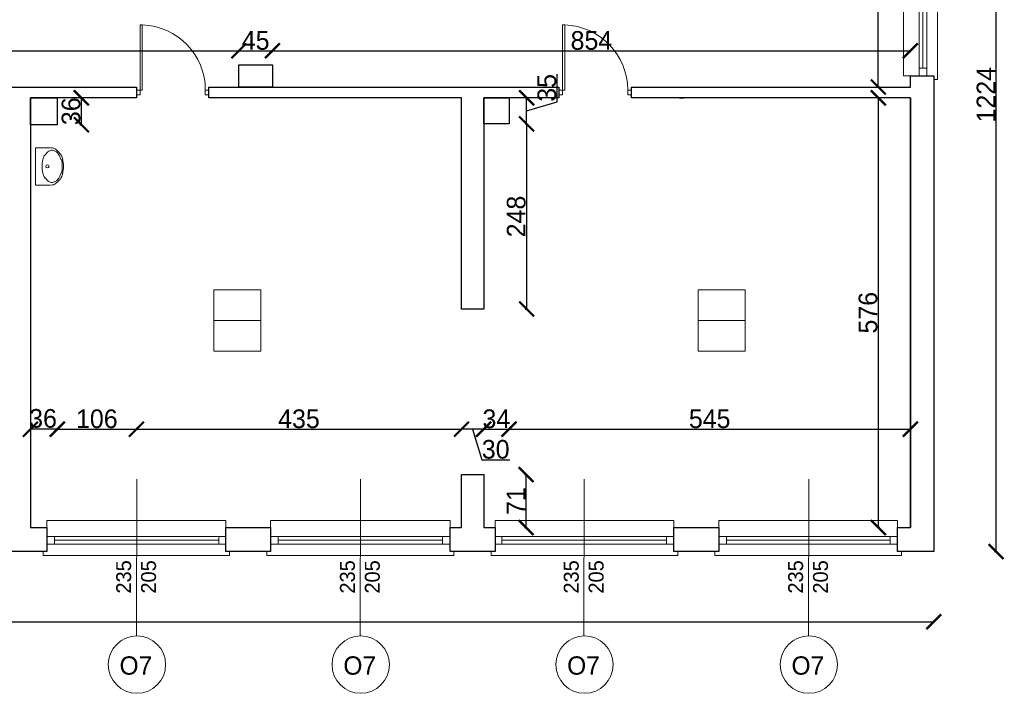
# Model space of a CAD drawing. Header units: centimetres. Extents: x -17621 to 77377, y -18613 to 66.
# Tile 160 of 173: x 51240 to 52559, y -17148 to -16246. Entities that reach past the tile are written whole.
import ezdxf

# ---------------------------------------------------------------- set-up
doc = ezdxf.new("R2010")
doc.units = ezdxf.units.CM
doc.layers.add('0-wymiarowanie rys.CAD', color=5, linetype='Continuous', lineweight=0, true_color=0x0000ff)
for name, color, linetype, lineweight in [('a_drzwi i okna', 2, 'Continuous', 0), ('a_inwentaryzacja', 141, 'Continuous', 0), ('a_wymiarowanie', 211, 'Continuous', 0), ('drzwi', 2, 'Continuous', 0), ('pomieszczenia', 191, 'Continuous', 5)]:
    doc.layers.add(name, color=color, linetype=linetype, lineweight=lineweight)
for name, color, linetype in [('PDF4_A220 ŚCIANY WEWNĘTRZNE', 7, 'Continuous'), ('PDF4_A310 STOLARKA ZEWNĘTRZNA', 7, 'Continuous'), ('PDF4_A720 MEBLE', 7, 'Continuous')]:
    doc.layers.add(name, color=color, linetype=linetype)
doc.styles.add('PDF Century Gothic', font='GOTHIC.TTF')
doc.dimstyles.new('ISO-25', dxfattribs={"dimtxt": 25, "dimasz": 20, "dimexe": 0.6, "dimexo": 0.375, "dimtad": 1, "dimdec": 0, "dimtxsty": 'PDF Century Gothic', "dimblk": 'ARCHTICK', "dimcen": 2.5, "dimadec": 1, "dimazin": 0, "dimtfac": 1, "dimtdec": 0, "dimtmove": 0, "dimatfit": 3, "dimldrblk": 'ARCHTICK', "dimfxl": 2, "dimfxlon": 1, "dimarcsym": 0})

# ---------------------------------------------------------------- blocks, each defined once
blk = doc.blocks.new('_ArchTick')
at = {"color": 0, "linetype": 'ByBlock', "const_width": 0.15}
blk.add_lwpolyline([(-0.5, -0.5), (0.5, 0.5)], dxfattribs=at)
blk = doc.blocks.new('*D263')
at = {"layer": 'a_wymiarowanie', "color": 0, "lineweight": -2, "transparency": 16777216}
for p, q in [((50061.6, -16289.2), (50061.6, -16286.6)), ((51533.6, -16289.2), (51533.6, -16286.6)), ((50061.6, -16287.2), (51533.6, -16287.2))]:
    blk.add_line(p, q, dxfattribs=at)
at = {"layer": 'Defpoints', "color": 0, "transparency": 16777216}
for p in [(51533.6, -16287.2), (50061.6, -16305.8), (51533.6, -16305.8)]:
    blk.add_point(p, dxfattribs=at)
at = {"layer": 'a_wymiarowanie', "color": 0, "lineweight": -2, "transparency": 16777216, "xscale": 20, "yscale": 20, "zscale": 20, "rotation": 180}
blk.add_blockref('_ArchTick', (50061.6, -16287.2), dxfattribs=at)
at = {"layer": 'a_wymiarowanie', "color": 0, "lineweight": -2, "transparency": 16777216, "xscale": 20, "yscale": 20, "zscale": 20}
blk.add_blockref('_ArchTick', (51533.6, -16287.2), dxfattribs=at)
at = {"layer": 'a_wymiarowanie', "color": 0, "lineweight": 0, "transparency": 16777216, "insert": (50797.6, -16273.5), "char_height": 25, "attachment_point": 5, "style": 'PDF Century Gothic'}
blk.add_mtext('1472', dxfattribs=at)
blk = doc.blocks.new('*D285')
at = {"layer": 'a_wymiarowanie', "color": 0, "lineweight": -2, "transparency": 16777216}
for p, q in [((51533.6, -16289.2), (51533.6, -16286.6)), ((51578.6, -16289.2), (51578.6, -16286.6)), ((51533.6, -16287.2), (51578.6, -16287.2))]:
    blk.add_line(p, q, dxfattribs=at)
at = {"layer": 'Defpoints', "color": 0, "transparency": 16777216}
for p in [(51578.6, -16287.2), (51533.6, -16305.8), (51578.6, -16305.8)]:
    blk.add_point(p, dxfattribs=at)
at = {"layer": 'a_wymiarowanie', "color": 0, "lineweight": -2, "transparency": 16777216, "xscale": 20, "yscale": 20, "zscale": 20, "rotation": 180}
blk.add_blockref('_ArchTick', (51533.6, -16287.2), dxfattribs=at)
at = {"layer": 'a_wymiarowanie', "color": 0, "lineweight": -2, "transparency": 16777216, "xscale": 20, "yscale": 20, "zscale": 20}
blk.add_blockref('_ArchTick', (51578.6, -16287.2), dxfattribs=at)
at = {"layer": 'a_wymiarowanie', "color": 0, "lineweight": 0, "transparency": 16777216, "insert": (51556.1, -16273.5), "char_height": 25, "attachment_point": 5, "style": 'PDF Century Gothic'}
blk.add_mtext('45', dxfattribs=at)
blk = doc.blocks.new('*D286')
at = {"layer": 'a_wymiarowanie', "color": 0, "lineweight": -2, "transparency": 16777216}
for p, q in [((51578.6, -16289.2), (51578.6, -16286.6)), ((52433, -16289.2), (52433, -16286.6)), ((51578.6, -16287.2), (52433, -16287.2))]:
    blk.add_line(p, q, dxfattribs=at)
at = {"layer": 'Defpoints', "color": 0, "transparency": 16777216}
for p in [(52433, -16287.2), (51578.6, -16305.8), (52433, -16328.2)]:
    blk.add_point(p, dxfattribs=at)
at = {"layer": 'a_wymiarowanie', "color": 0, "lineweight": -2, "transparency": 16777216, "xscale": 20, "yscale": 20, "zscale": 20, "rotation": 180}
blk.add_blockref('_ArchTick', (51578.6, -16287.2), dxfattribs=at)
at = {"layer": 'a_wymiarowanie', "color": 0, "lineweight": -2, "transparency": 16777216, "xscale": 20, "yscale": 20, "zscale": 20}
blk.add_blockref('_ArchTick', (52433, -16287.2), dxfattribs=at)
at = {"layer": 'a_wymiarowanie', "color": 0, "lineweight": 0, "transparency": 16777216, "insert": (52005.8, -16273.5), "char_height": 25, "attachment_point": 5, "style": 'PDF Century Gothic'}
blk.add_mtext('854', dxfattribs=at)
blk = doc.blocks.new('*D47')
at = {"layer": 'a_wymiarowanie', "color": 0, "lineweight": -2, "transparency": 16777216}
for p, q in [((52392.1, -16350.2), (52389.5, -16350.2)), ((52390.1, -16350.2), (52390.1, -16925.9)), ((52392.1, -16925.9), (52389.5, -16925.9))]:
    blk.add_line(p, q, dxfattribs=at)
at = {"layer": 'Defpoints', "color": 0, "transparency": 16777216}
for p in [(52433, -16350.2), (52390.1, -16925.9), (52433, -16925.9)]:
    blk.add_point(p, dxfattribs=at)
at = {"layer": 'a_wymiarowanie', "color": 0, "lineweight": -2, "transparency": 16777216, "xscale": 20, "yscale": 20, "zscale": 20}
for p, rotation in [((52390.1, -16350.2), 90), ((52390.1, -16925.9), 270)]:
    blk.add_blockref('_ArchTick', p, dxfattribs=dict(at, rotation=rotation))
at = {"layer": 'a_wymiarowanie', "color": 0, "lineweight": 0, "transparency": 16777216, "insert": (52376.4, -16638.1), "char_height": 25, "attachment_point": 5, "rotation": 90, "style": 'PDF Century Gothic'}
blk.add_mtext('576', dxfattribs=at)
blk = doc.blocks.new('*D48')
at = {"layer": 'a_wymiarowanie', "color": 0, "lineweight": -2, "transparency": 16777216}
for p, q in [((51861.5, -16792.1), (51861.5, -16794.7)), ((51861.5, -16794.1), (51895.5, -16794.1)), ((51895.5, -16792.1), (51895.5, -16794.7))]:
    blk.add_line(p, q, dxfattribs=at)
at = {"layer": 'Defpoints', "color": 0, "transparency": 16777216}
for p in [(51861.5, -16761.7), (51895.5, -16761.7), (51895.5, -16794.1)]:
    blk.add_point(p, dxfattribs=at)
at = {"layer": 'a_wymiarowanie', "color": 0, "lineweight": -2, "transparency": 16777216, "xscale": 20, "yscale": 20, "zscale": 20, "rotation": 180}
blk.add_blockref('_ArchTick', (51861.5, -16794.1), dxfattribs=at)
at = {"layer": 'a_wymiarowanie', "color": 0, "lineweight": -2, "transparency": 16777216, "xscale": 20, "yscale": 20, "zscale": 20}
blk.add_blockref('_ArchTick', (51895.5, -16794.1), dxfattribs=at)
at = {"layer": 'a_wymiarowanie', "color": 0, "lineweight": 0, "transparency": 16777216, "insert": (51878.5, -16780.3), "char_height": 25, "attachment_point": 5, "style": 'PDF Century Gothic'}
blk.add_mtext('34', dxfattribs=at)
blk = doc.blocks.new('*D49')
at = {"layer": 'a_wymiarowanie', "color": 0, "lineweight": -2, "transparency": 16777216}
for p, q in [((51895.5, -16792.1), (51895.5, -16794.7)), ((51895.5, -16794.1), (52433, -16794.1)), ((52433, -16792.1), (52433, -16794.7))]:
    blk.add_line(p, q, dxfattribs=at)
at = {"layer": 'Defpoints', "color": 0, "transparency": 16777216}
for p in [(52433, -16726.7), (51895.5, -16761.7), (52433, -16794.1)]:
    blk.add_point(p, dxfattribs=at)
at = {"layer": 'a_wymiarowanie', "color": 0, "lineweight": -2, "transparency": 16777216, "xscale": 20, "yscale": 20, "zscale": 20, "rotation": 180}
blk.add_blockref('_ArchTick', (51895.5, -16794.1), dxfattribs=at)
at = {"layer": 'a_wymiarowanie', "color": 0, "lineweight": -2, "transparency": 16777216, "xscale": 20, "yscale": 20, "zscale": 20}
blk.add_blockref('_ArchTick', (52433, -16794.1), dxfattribs=at)
at = {"layer": 'a_wymiarowanie', "color": 0, "lineweight": 0, "transparency": 16777216, "insert": (52164.2, -16780.3), "char_height": 25, "attachment_point": 5, "style": 'PDF Century Gothic'}
blk.add_mtext('545', dxfattribs=at)
blk = doc.blocks.new('*D50')
at = {"layer": 'a_wymiarowanie', "color": 0, "lineweight": -2, "transparency": 16777216}
for p, q in [((51831.8, -16792.1), (51831.8, -16794.7)), ((51861.5, -16794.1), (51831.8, -16794.1)), ((51846.6, -16794.1), (51858.9, -16835)), ((51861.5, -16792.1), (51861.5, -16794.7)), ((51858.9, -16835), (51896.4, -16835))]:
    blk.add_line(p, q, dxfattribs=at)
at = {"layer": 'Defpoints', "color": 0, "transparency": 16777216}
for p in [(51831.8, -16726.7), (51861.5, -16761.7), (51831.8, -16794.1)]:
    blk.add_point(p, dxfattribs=at)
at = {"layer": 'a_wymiarowanie', "color": 0, "lineweight": -2, "transparency": 16777216, "xscale": 20, "yscale": 20, "zscale": 20, "rotation": 180}
blk.add_blockref('_ArchTick', (51831.8, -16794.1), dxfattribs=at)
at = {"layer": 'a_wymiarowanie', "color": 0, "lineweight": -2, "transparency": 16777216, "xscale": 20, "yscale": 20, "zscale": 20}
blk.add_blockref('_ArchTick', (51861.5, -16794.1), dxfattribs=at)
at = {"layer": 'a_wymiarowanie', "color": 0, "lineweight": 0, "transparency": 16777216, "insert": (51877.6, -16821.2), "char_height": 25, "attachment_point": 5, "style": 'PDF Century Gothic'}
blk.add_mtext('30', dxfattribs=at)
blk = doc.blocks.new('*D51')
at = {"layer": 'a_wymiarowanie', "color": 0, "lineweight": -2, "transparency": 16777216}
for p, q in [((51254.4, -16792.1), (51254.4, -16794.7)), ((51290.4, -16794.1), (51254.4, -16794.1)), ((51290.4, -16792.1), (51290.4, -16794.7))]:
    blk.add_line(p, q, dxfattribs=at)
at = {"layer": 'Defpoints', "color": 0, "transparency": 16777216}
for p in [(51254.4, -16762.7), (51290.4, -16762.7), (51254.4, -16794.1)]:
    blk.add_point(p, dxfattribs=at)
at = {"layer": 'a_wymiarowanie', "color": 0, "lineweight": -2, "transparency": 16777216, "xscale": 20, "yscale": 20, "zscale": 20, "rotation": 180}
blk.add_blockref('_ArchTick', (51254.4, -16794.1), dxfattribs=at)
at = {"layer": 'a_wymiarowanie', "color": 0, "lineweight": -2, "transparency": 16777216, "xscale": 20, "yscale": 20, "zscale": 20}
blk.add_blockref('_ArchTick', (51290.4, -16794.1), dxfattribs=at)
at = {"layer": 'a_wymiarowanie', "color": 0, "lineweight": 0, "transparency": 16777216, "insert": (51271.3, -16779.8), "char_height": 25, "attachment_point": 5, "style": 'PDF Century Gothic'}
blk.add_mtext('36', dxfattribs=at)
blk = doc.blocks.new('*D52')
at = {"layer": 'a_wymiarowanie', "color": 0, "lineweight": -2, "transparency": 16777216}
for p, q in [((51290.4, -16792.1), (51290.4, -16794.7)), ((51290.4, -16794.1), (51396.4, -16794.1)), ((51396.4, -16792.1), (51396.4, -16794.7))]:
    blk.add_line(p, q, dxfattribs=at)
at = {"layer": 'Defpoints', "color": 0, "transparency": 16777216}
for p in [(51396.4, -16726.7), (51290.4, -16762.7), (51396.4, -16794.1)]:
    blk.add_point(p, dxfattribs=at)
at = {"layer": 'a_wymiarowanie', "color": 0, "lineweight": -2, "transparency": 16777216, "xscale": 20, "yscale": 20, "zscale": 20, "rotation": 180}
blk.add_blockref('_ArchTick', (51290.4, -16794.1), dxfattribs=at)
at = {"layer": 'a_wymiarowanie', "color": 0, "lineweight": -2, "transparency": 16777216, "xscale": 20, "yscale": 20, "zscale": 20}
blk.add_blockref('_ArchTick', (51396.4, -16794.1), dxfattribs=at)
at = {"layer": 'a_wymiarowanie', "color": 0, "lineweight": 0, "transparency": 16777216, "insert": (51343.4, -16780.3), "char_height": 25, "attachment_point": 5, "style": 'PDF Century Gothic'}
blk.add_mtext('106', dxfattribs=at)
blk = doc.blocks.new('*D53')
at = {"layer": 'a_wymiarowanie', "color": 0, "lineweight": -2, "transparency": 16777216}
for p, q in [((51396.4, -16792.1), (51396.4, -16794.7)), ((51396.4, -16794.1), (51831.8, -16794.1)), ((51831.8, -16792.1), (51831.8, -16794.7))]:
    blk.add_line(p, q, dxfattribs=at)
at = {"layer": 'Defpoints', "color": 0, "transparency": 16777216}
for p in [(51396.4, -16726.7), (51831.8, -16726.7), (51831.8, -16794.1)]:
    blk.add_point(p, dxfattribs=at)
at = {"layer": 'a_wymiarowanie', "color": 0, "lineweight": -2, "transparency": 16777216, "xscale": 20, "yscale": 20, "zscale": 20, "rotation": 180}
blk.add_blockref('_ArchTick', (51396.4, -16794.1), dxfattribs=at)
at = {"layer": 'a_wymiarowanie', "color": 0, "lineweight": -2, "transparency": 16777216, "xscale": 20, "yscale": 20, "zscale": 20}
blk.add_blockref('_ArchTick', (51831.8, -16794.1), dxfattribs=at)
at = {"layer": 'a_wymiarowanie', "color": 0, "lineweight": 0, "transparency": 16777216, "insert": (51614.1, -16780.3), "char_height": 25, "attachment_point": 5, "style": 'PDF Century Gothic'}
blk.add_mtext('435', dxfattribs=at)
blk = doc.blocks.new('*D325')
at = {"layer": 'a_wymiarowanie', "color": 0, "lineweight": -2, "transparency": 16777216}
for p, q in [((51917, -16385.2), (51919.6, -16385.2)), ((51919, -16385.2), (51919, -16633.1)), ((51917, -16633.1), (51919.6, -16633.1))]:
    blk.add_line(p, q, dxfattribs=at)
at = {"layer": 'Defpoints', "color": 0, "transparency": 16777216}
for p in [(51861.5, -16385.2), (51861.5, -16633.1), (51919, -16633.1)]:
    blk.add_point(p, dxfattribs=at)
at = {"layer": 'a_wymiarowanie', "color": 0, "lineweight": -2, "transparency": 16777216, "xscale": 20, "yscale": 20, "zscale": 20}
for p, rotation in [((51919, -16385.2), 90), ((51919, -16633.1), 270)]:
    blk.add_blockref('_ArchTick', p, dxfattribs=dict(at, rotation=rotation))
at = {"layer": 'a_wymiarowanie', "color": 0, "lineweight": 0, "transparency": 16777216, "insert": (51905.2, -16509.2), "char_height": 25, "attachment_point": 5, "rotation": 90, "style": 'PDF Century Gothic'}
blk.add_mtext('248', dxfattribs=at)
blk = doc.blocks.new('*D326')
at = {"layer": 'a_wymiarowanie', "color": 0, "lineweight": -2, "transparency": 16777216}
for p, q in [((51959.9, -16355.4), (51959.9, -16318.4)), ((51917, -16350.2), (51919.6, -16350.2)), ((51919, -16385.2), (51919, -16350.2)), ((51919, -16367.7), (51959.9, -16355.4)), ((51917, -16385.2), (51919.6, -16385.2))]:
    blk.add_line(p, q, dxfattribs=at)
at = {"layer": 'Defpoints', "color": 0, "transparency": 16777216}
for p in [(51895.5, -16350.2), (51919, -16350.2), (51861.5, -16385.2)]:
    blk.add_point(p, dxfattribs=at)
at = {"layer": 'a_wymiarowanie', "color": 0, "lineweight": -2, "transparency": 16777216, "xscale": 20, "yscale": 20, "zscale": 20}
for p, rotation in [((51919, -16350.2), 90), ((51919, -16385.2), 270)]:
    blk.add_blockref('_ArchTick', p, dxfattribs=dict(at, rotation=rotation))
at = {"layer": 'a_wymiarowanie', "color": 0, "lineweight": 0, "transparency": 16777216, "insert": (51946.2, -16336.9), "char_height": 25, "attachment_point": 5, "rotation": 90, "style": 'PDF Century Gothic'}
blk.add_mtext('35', dxfattribs=at)
blk = doc.blocks.new('*D327')
at = {"layer": 'a_wymiarowanie', "color": 0, "lineweight": -2, "transparency": 16777216}
for p, q in [((51916.3, -16854.9), (51918.9, -16854.9)), ((51918.3, -16925.9), (51918.3, -16854.9)), ((51916.3, -16925.9), (51918.9, -16925.9))]:
    blk.add_line(p, q, dxfattribs=at)
at = {"layer": 'Defpoints', "color": 0, "transparency": 16777216}
for p in [(51861.5, -16854.9), (51918.3, -16854.9), (51861.5, -16925.9)]:
    blk.add_point(p, dxfattribs=at)
at = {"layer": 'a_wymiarowanie', "color": 0, "lineweight": -2, "transparency": 16777216, "xscale": 20, "yscale": 20, "zscale": 20}
for p, rotation in [((51918.3, -16854.9), 90), ((51918.3, -16925.9), 270)]:
    blk.add_blockref('_ArchTick', p, dxfattribs=dict(at, rotation=rotation))
at = {"layer": 'a_wymiarowanie', "color": 0, "lineweight": 0, "transparency": 16777216, "insert": (51904.8, -16890.4), "char_height": 25, "attachment_point": 5, "rotation": 90, "style": 'PDF Century Gothic'}
blk.add_mtext('71', dxfattribs=at)
blk = doc.blocks.new('*D328')
at = {"layer": 'a_wymiarowanie', "color": 0, "lineweight": -2, "transparency": 16777216}
for p, q in [((51320.7, -16350.2), (51323.3, -16350.2)), ((51322.7, -16386.2), (51322.7, -16350.2)), ((51320.7, -16386.2), (51323.3, -16386.2))]:
    blk.add_line(p, q, dxfattribs=at)
at = {"layer": 'Defpoints', "color": 0, "transparency": 16777216}
for p in [(51290.4, -16350.2), (51322.7, -16350.2), (51290.4, -16386.2)]:
    blk.add_point(p, dxfattribs=at)
at = {"layer": 'a_wymiarowanie', "color": 0, "lineweight": -2, "transparency": 16777216, "xscale": 20, "yscale": 20, "zscale": 20}
for p, rotation in [((51322.7, -16350.2), 90), ((51322.7, -16386.2), 270)]:
    blk.add_blockref('_ArchTick', p, dxfattribs=dict(at, rotation=rotation))
at = {"layer": 'a_wymiarowanie', "color": 0, "lineweight": 0, "transparency": 16777216, "insert": (51308.9, -16368.2), "char_height": 25, "attachment_point": 5, "rotation": 90, "style": 'PDF Century Gothic'}
blk.add_mtext('36', dxfattribs=at)
blk = doc.blocks.new('*D271')
at = {"layer": 'a_wymiarowanie', "color": 0, "lineweight": -2, "transparency": 16777216}
for p, q in [((52392.1, -15766), (52389.5, -15766)), ((52390.1, -16335.8), (52390.1, -15766)), ((52392.1, -16335.8), (52389.5, -16335.8))]:
    blk.add_line(p, q, dxfattribs=at)
at = {"layer": 'Defpoints', "color": 0, "transparency": 16777216}
for p in [(52390.1, -15766), (52433, -15766), (52433, -16335.8)]:
    blk.add_point(p, dxfattribs=at)
at = {"layer": 'a_wymiarowanie', "color": 0, "lineweight": -2, "transparency": 16777216, "xscale": 20, "yscale": 20, "zscale": 20}
for p, rotation in [((52390.1, -15766), 90), ((52390.1, -16335.8), 270)]:
    blk.add_blockref('_ArchTick', p, dxfattribs=dict(at, rotation=rotation))
at = {"layer": 'a_wymiarowanie', "color": 0, "lineweight": 0, "transparency": 16777216, "insert": (52376.4, -16050.9), "char_height": 25, "attachment_point": 5, "rotation": 90, "style": 'PDF Century Gothic'}
blk.add_mtext('567', dxfattribs=at)
blk = doc.blocks.new('*D1109')
at = {"layer": '0-wymiarowanie rys.CAD', "color": 0, "linetype": 'Continuous', "lineweight": -2, "transparency": 16777216}
for p, q in [((47619.7, -17050), (47619.7, -17052.6)), ((52464.3, -17050), (52464.3, -17052.6)), ((47619.7, -17052), (52464.3, -17052))]:
    blk.add_line(p, q, dxfattribs=at)
at = {"layer": 'Defpoints', "color": 0, "linetype": 'Continuous', "transparency": 16777216}
for p in [(47619.7, -16957.3), (52464.3, -16958.1), (52464.3, -17052)]:
    blk.add_point(p, dxfattribs=at)
at = {"layer": '0-wymiarowanie rys.CAD', "color": 0, "linetype": 'Continuous', "lineweight": -2, "transparency": 16777216, "xscale": 20, "yscale": 20, "zscale": 20, "rotation": 180}
blk.add_blockref('_ArchTick', (47619.7, -17052), dxfattribs=at)
at = {"layer": '0-wymiarowanie rys.CAD', "color": 0, "linetype": 'Continuous', "lineweight": -2, "transparency": 16777216, "xscale": 20, "yscale": 20, "zscale": 20}
blk.add_blockref('_ArchTick', (52464.3, -17052), dxfattribs=at)
at = {"layer": '0-wymiarowanie rys.CAD', "color": 0, "linetype": 'Continuous', "transparency": 16777216, "insert": (50042, -17038.3), "char_height": 25, "attachment_point": 5, "style": 'PDF Century Gothic'}
blk.add_mtext('4845', dxfattribs=at)
blk = doc.blocks.new('*D1110')
at = {"layer": '0-wymiarowanie rys.CAD', "color": 0, "linetype": 'Continuous', "lineweight": -2, "transparency": 16777216}
for p, q in [((52545.8, -15733.8), (52548.4, -15733.8)), ((52547.8, -16958.1), (52547.8, -15733.8)), ((52545.8, -16958.1), (52548.4, -16958.1))]:
    blk.add_line(p, q, dxfattribs=at)
at = {"layer": 'Defpoints', "color": 0, "linetype": 'Continuous', "transparency": 16777216}
for p in [(52464.3, -15733.8), (52547.8, -15733.8), (52464.3, -16958.1)]:
    blk.add_point(p, dxfattribs=at)
at = {"layer": '0-wymiarowanie rys.CAD', "color": 0, "linetype": 'Continuous', "lineweight": -2, "transparency": 16777216, "xscale": 20, "yscale": 20, "zscale": 20}
for p, rotation in [((52547.8, -15733.8), 90), ((52547.8, -16958.1), 270)]:
    blk.add_blockref('_ArchTick', p, dxfattribs=dict(at, rotation=rotation))
at = {"layer": '0-wymiarowanie rys.CAD', "color": 0, "linetype": 'Continuous', "transparency": 16777216, "insert": (52534.3, -16346), "char_height": 25, "attachment_point": 5, "rotation": 90, "style": 'PDF Century Gothic'}
blk.add_mtext('1224', dxfattribs=at)

msp = doc.modelspace()

# ---------------------------------------------------------------- linework, layer by layer
at = {"layer": 'a_drzwi i okna'}
for p, q in [((51396.9, -16860.9), (51396.4, -17071.1)), ((51696.6, -16860.9), (51696.1, -17071.1)), ((51996.3, -16860.9), (51995.8, -17071.1)), ((52296.9, -16860.9), (52296.4, -17071.1))]:
    msp.add_line(p, q, dxfattribs=at)
for centre in [(51397.1, -17109.5), (51696.8, -17109.5), (51996.6, -17109.5), (52297.1, -17109.5)]:
    msp.add_circle(centre, 38.4, dxfattribs=at)
at = {"layer": 'a_inwentaryzacja', "lineweight": 25}
for points in [[(51578.6, -16335.8), (51533.6, -16335.8), (51533.6, -16305.8), (51578.6, -16305.8)], [(52433, -16320.6), (52464.3, -16320.6), (52464.3, -16958.1), (52416, -16958.1), (52416, -16925.9), (52433, -16925.9), (52433, -16350.2), (52141.7, -16350.2), (52135.8, -16350.2), (52123.9, -16350.2), (52129.9, -16350.2), (52059.3, -16350.2), (52059.3, -16335.9), (52175.6, -16335.8), (52187.4, -16335.8), (52433, -16335.8)], [(51396.4, -16350.2), (51254.4, -16350.2), (51254.4, -16925.9), (51276.4, -16925.9), (51276.4, -16958.1), (51216.3, -16958.1), (51216.3, -16925.9), (51225.7, -16925.9), (51225.7, -16350.2), (50537, -16350.2), (50537, -16335.8), (51396.4, -16335.8)], [(51831.8, -16633.1), (51831.8, -16350.2), (51493.4, -16350.2), (51493.4, -16335.8), (51962.2, -16335.8), (51962.2, -16350.2), (51861.5, -16350.2), (51861.5, -16633.1)], [(51254.4, -16350.2), (51290.4, -16350.2), (51290.4, -16386.2), (51254.4, -16386.2)], [(51861.5, -16350.2), (51895.5, -16350.2), (51895.5, -16385.2), (51861.5, -16385.2)], [(51861.5, -16854.9), (51861.5, -16925.9), (51876.7, -16925.9), (51876.7, -16958.1), (51816.6, -16958.1), (51816.6, -16925.9), (51831.8, -16925.9), (51831.8, -16854.9)], [(51516, -16925.9), (51576.1, -16925.9), (51576.1, -16958.1), (51516, -16958.1)], [(52141.7, -16925.9), (52176.4, -16925.9), (52176.4, -16958.1), (52116.3, -16958.1), (52116.3, -16925.9), (52129.9, -16925.9)]]:
    msp.add_lwpolyline(points, close=True, dxfattribs=at)
for points in [[(52433, -16350.2), (52433, -16925.9)], [(51516, -16925.9), (51576.1, -16925.9)]]:
    msp.add_lwpolyline(points, dxfattribs=at)
at = {"layer": 'drzwi'}
for points in [[(51401.3, -16340), (51396.4, -16340), (51396.4, -16346.1), (51401.3, -16346.1), (51401.3, -16340), (51404.2, -16340), (51404.2, -16252.6), (51401.3, -16252.6), (51401.3, -16340)], [(51967.1, -16340), (51962.2, -16340), (51962.2, -16346.1), (51967.1, -16346.1), (51967.1, -16340), (51970, -16340), (51970, -16252.6), (51967.1, -16252.6), (51967.1, -16340)]]:
    msp.add_lwpolyline(points, dxfattribs=at)
for points in [[(51488.7, -16340), (51493.5, -16340), (51493.5, -16346.1), (51488.7, -16346.1)], [(52054.5, -16340), (52059.3, -16340), (52059.3, -16346.1), (52054.5, -16346.1)]]:
    msp.add_lwpolyline(points, close=True, dxfattribs=at)
for centre in [(51401.4, -16339.8), (51967.2, -16339.8)]:
    msp.add_arc(centre, 87.3, 359.8945, 88.1637, dxfattribs=at)
at = {"layer": 'PDF4_A220 ŚCIANY WEWNĘTRZNE', "lineweight": 25}
for points in [[(52116.3, -16925.9), (52129.9, -16925.9)], [(52141.7, -16925.9), (52176.4, -16925.9)], [(51576.1, -16958.1), (51516, -16958.1)], [(52176.4, -16958.1), (52116.3, -16958.1)]]:
    msp.add_lwpolyline(points, dxfattribs=at)
at = {"layer": 'PDF4_A310 STOLARKA ZEWNĘTRZNA', "lineweight": 5}
for points in [[(52423.7, -16320.6), (52464.3, -16320.6), (52464.3, -16325.7), (52469.4, -16325.7), (52469.4, -16080.1), (52469.4, -16075.1), (52464.3, -16075.1), (52464.3, -16080.1), (52423.7, -16080.1)], [(52444.8, -16320.6), (52444.8, -16310.4), (52444.8, -16090.3), (52444.8, -16080.1), (52455, -16080.1), (52455, -16090.3), (52455, -16310.4), (52455, -16320.6)], [(51276.4, -16916.6), (51276.4, -16958.1), (51271.3, -16958.1), (51271.3, -16963.2), (51516, -16963.2), (51521.1, -16963.2), (51521.1, -16958.1), (51516, -16958.1), (51516, -16916.6)], [(51576.1, -16916.6), (51576.1, -16958.1), (51571.1, -16958.1), (51571.1, -16963.2), (51816.6, -16963.2), (51821.7, -16963.2), (51821.7, -16958.1), (51816.6, -16958.1), (51816.6, -16916.6)], [(51876.7, -16916.6), (51876.7, -16958.1), (51871.6, -16958.1), (51871.6, -16963.2), (52116.3, -16963.2), (52121.4, -16963.2), (52121.4, -16958.1), (52116.3, -16958.1), (52116.3, -16916.6)], [(52176.4, -16916.6), (52176.4, -16958.1), (52171.3, -16958.1), (52171.3, -16963.2), (52416, -16963.2), (52421.1, -16963.2), (52421.1, -16958.1), (52416, -16958.1), (52416, -16916.6)], [(51276.4, -16937.8), (51286.6, -16937.8), (51506.7, -16937.8), (51516, -16937.8), (51516, -16948), (51506.7, -16948), (51286.6, -16948), (51276.4, -16948)], [(51576.1, -16937.8), (51586.3, -16937.8), (51806.4, -16937.8), (51816.6, -16937.8), (51816.6, -16948), (51806.4, -16948), (51586.3, -16948), (51576.1, -16948)], [(51876.7, -16937.8), (51886, -16937.8), (52106.2, -16937.8), (52116.3, -16937.8), (52116.3, -16948), (52106.2, -16948), (51886, -16948), (51876.7, -16948)], [(52176.4, -16937.8), (52186.6, -16937.8), (52405.9, -16937.8), (52416, -16937.8), (52416, -16948), (52405.9, -16948), (52186.6, -16948), (52176.4, -16948)]]:
    msp.add_lwpolyline(points, close=True, dxfattribs=at)
for points in [[(52449.9, -16310.4), (52449.9, -16090.3)], [(52455, -16310.4), (52444.8, -16310.4)], [(51286.6, -16948), (51286.6, -16937.8)], [(51286.6, -16942.9), (51506.7, -16942.9)], [(51506.7, -16948), (51506.7, -16937.8)], [(51586.3, -16948), (51586.3, -16937.8)], [(51586.3, -16942.9), (51806.4, -16942.9)], [(51806.4, -16948), (51806.4, -16937.8)], [(51886, -16948), (51886, -16937.8)], [(51886, -16942.9), (52106.2, -16942.9)], [(52106.2, -16948), (52106.2, -16937.8)], [(52186.6, -16948), (52186.6, -16937.8)], [(52186.6, -16942.9), (52405.9, -16942.9)], [(52405.9, -16948), (52405.9, -16937.8)]]:
    msp.add_lwpolyline(points, dxfattribs=at)
at = {"layer": 'PDF4_A720 MEBLE', "lineweight": 0}
msp.add_lwpolyline([(51281.5, -16417.1), (51261.2, -16417.1), (51261.2, -16467.1), (51281.5, -16467.1)], dxfattribs=at)
for points in [[(51287.3, -16421.6, 0.138478), (51283.1, -16420.4, 0.138478), (51278.9, -16421.6)], [(51271.2, -16433, 0.068248), (51270, -16442, 0.068272), (51271.2, -16451)], [(51295.9, -16451, 0.068272), (51297.1, -16442, 0.068272), (51295.9, -16433)], [(51297.4, -16451.9, 0.068273), (51298.8, -16442, 0.068273), (51297.4, -16432.1)], [(51278.9, -16462.4, 0.138478), (51283.1, -16463.6, 0.138478), (51287.3, -16462.4)]]:
    msp.add_lwpolyline(points, format="xyb", dxfattribs=at)
msp.add_circle((51277.2, -16442), 2.12, dxfattribs=at)
for centre, radius, start, end in [((51282.3, -16428.5), 11.4, 58.4711, 90.0072), ((51293.3, -16439.5), 23.3, 145.9936, 164.3902), ((51287.4, -16435.2), 15.7, 121.549, 145.9936), ((51279.7, -16435.2), 15.7, 34.0263, 58.4712), ((51278.1, -16435.2), 19, 34.0265, 58.471), ((51273, -16439.5), 23.3, 15.6299, 34.0264), ((51272.1, -16439.5), 26.7, 15.6298, 34.0265), ((51293.3, -16444.6), 23.3, 195.6299, 214.0264), ((51287.4, -16448.8), 15.7, 214.0263, 238.4712), ((51279.7, -16448.8), 15.7, 301.5434, 325.9882), ((51273, -16444.6), 23.3, 325.9881, 344.3847), ((51272.1, -16444.6), 26.7, 325.9881, 344.3848), ((51282.3, -16455.6), 11.4, 270.0073, 301.5434), ((51278.1, -16448.8), 19, 301.5435, 325.988)]:
    msp.add_arc(centre, radius, start, end, dxfattribs=at)
at = {"layer": 'pomieszczenia'}
for p, q in [((51499.9, -16648.4), (51563, -16648.4)), ((52148.7, -16648.4), (52211.8, -16648.4))]:
    msp.add_line(p, q, dxfattribs=at)
for points in [[(51499.9, -16607.2), (51563, -16607.2), (51563, -16689.5), (51499.9, -16689.5)], [(52148.7, -16607.2), (52211.8, -16607.2), (52211.8, -16689.5), (52148.7, -16689.5)]]:
    msp.add_lwpolyline(points, close=True, dxfattribs=at)

# ---------------------------------------------------------------- texts
at = {"layer": 'a_drzwi i okna', "char_height": 20, "attachment_point": 1, "rotation": 90, "style": 'PDF Century Gothic'}
for insert in [(51369.3, -17014.3), (51669, -17014.3), (51968.8, -17014.3), (52269.3, -17014.3)]:
    msp.add_mtext_dynamic_manual_height_columns('235\\P205', width=179.816, gutter_width=12.5, heights=[162.8], dxfattribs=dict(at, insert=insert))
at = {"layer": 'a_drzwi i okna', "char_height": 24.55, "attachment_point": 7, "style": 'PDF Century Gothic'}
for insert in [(51373.8, -17123.3), (51673.6, -17123.3), (51973.3, -17123.3), (52273.8, -17123.3)]:
    msp.add_mtext_dynamic_manual_height_columns('O7', width=220.698, gutter_width=15.3, heights=[199.8], dxfattribs=dict(at, insert=insert))

# ---------------------------------------------------------------- dimensions: what is measured, and where the dimension line sits
at = {"layer": '0-wymiarowanie rys.CAD', "linetype": 'Continuous'}
dim = msp.add_linear_dim(base=(52547.8, -15733.8), p1=(52464.3, -16958.1), p2=(52464.3, -15733.8), angle=90, dimstyle='ISO-25', dxfattribs=at)
dim.commit()
dim.dimension.update_dxf_attribs({"geometry": '*D1110', "text_midpoint": (52534.3, -16346)})
dim = msp.add_linear_dim(base=(52464.3, -17052), p1=(47619.7, -16957.3), p2=(52464.3, -16958.1), dimstyle='ISO-25', dxfattribs=at)
dim.commit()
dim.dimension.update_dxf_attribs({"geometry": '*D1109', "text_midpoint": (50042, -17038.3)})
at = {"layer": 'a_wymiarowanie', "lineweight": 0}
dim = msp.add_linear_dim(base=(52390.1, -15766), p1=(52433, -16335.8), p2=(52433, -15766), angle=90, text='567', dimstyle='ISO-25', dxfattribs=at)
dim.commit()
dim.dimension.update_dxf_attribs({"geometry": '*D271', "text_midpoint": (52376.4, -16050.9)})
for base, p1, p2, picture, middle in [((51533.6, -16287.2), (50061.6, -16305.8), (51533.6, -16305.8), '*D263', (50797.6, -16273.5)), ((51578.6, -16287.2), (51533.6, -16305.8), (51578.6, -16305.8), '*D285', (51556.1, -16273.5)), ((52433, -16287.2), (51578.6, -16305.8), (52433, -16328.2), '*D286', (52005.8, -16273.5)), ((51396.4, -16794.1), (51290.4, -16762.7), (51396.4, -16726.7), '*D52', (51343.4, -16780.3)), ((51831.8, -16794.1), (51396.4, -16726.7), (51831.8, -16726.7), '*D53', (51614.1, -16780.3)), ((51831.8, -16794.1), (51861.5, -16761.7), (51831.8, -16726.7), '*D50', (51859.5, -16821.2))]:
    dim = msp.add_linear_dim(base=base, p1=p1, p2=p2, dimstyle='ISO-25', override={"dimtmove": 1}, dxfattribs=at)
    dim.commit()
    dim.dimension.update_dxf_attribs({"geometry": picture, "text_midpoint": middle})
dim = msp.add_linear_dim(base=(51919, -16350.2), p1=(51861.5, -16385.2), p2=(51895.5, -16350.2), angle=90, dimstyle='ISO-25', override={"dimtmove": 1}, dxfattribs=at)
dim.commit()
dim.dimension.update_dxf_attribs({"geometry": '*D326', "text_midpoint": (51946.2, -16354.8)})
dim = msp.add_linear_dim(base=(51322.7, -16350.2), p1=(51290.4, -16386.2), p2=(51290.4, -16350.2), angle=90, dimstyle='ISO-25', dxfattribs=at)
dim.commit()
dim.dimension.update_dxf_attribs({"geometry": '*D328', "text_midpoint": (51322.7, -16368.2), "dimtype": 160})
for base, p1, p2, picture, middle in [((52390.1, -16925.9), (52433, -16350.2), (52433, -16925.9), '*D47', (52376.4, -16638.1)), ((51919, -16633.1), (51861.5, -16385.2), (51861.5, -16633.1), '*D325', (51905.2, -16509.2)), ((51918.3, -16854.9), (51861.5, -16925.9), (51861.5, -16854.9), '*D327', (51904.8, -16890.4))]:
    dim = msp.add_linear_dim(base=base, p1=p1, p2=p2, angle=90, dimstyle='ISO-25', dxfattribs=at)
    dim.commit()
    dim.dimension.update_dxf_attribs({"geometry": picture, "text_midpoint": middle})
dim = msp.add_linear_dim(base=(52433, -16794.1), p1=(51895.5, -16761.7), p2=(52433, -16726.7), text='545', dimstyle='ISO-25', override={"dimtmove": 1}, dxfattribs=at)
dim.commit()
dim.dimension.update_dxf_attribs({"geometry": '*D49', "text_midpoint": (52164.2, -16780.3)})
dim = msp.add_linear_dim(base=(51254.4, -16794.1), p1=(51290.4, -16762.7), p2=(51254.4, -16762.7), dimstyle='ISO-25', override={"dimtmove": 1}, dxfattribs=at)
dim.commit()
dim.dimension.update_dxf_attribs({"geometry": '*D51', "text_midpoint": (51271.3, -16793.6), "dimtype": 160})
dim = msp.add_linear_dim(base=(51895.5, -16794.1), p1=(51861.5, -16761.7), p2=(51895.5, -16761.7), dimstyle='ISO-25', dxfattribs=at)
dim.commit()
dim.dimension.update_dxf_attribs({"geometry": '*D48', "text_midpoint": (51878.5, -16794.1), "dimtype": 160})

doc.saveas('drawing.dxf')
